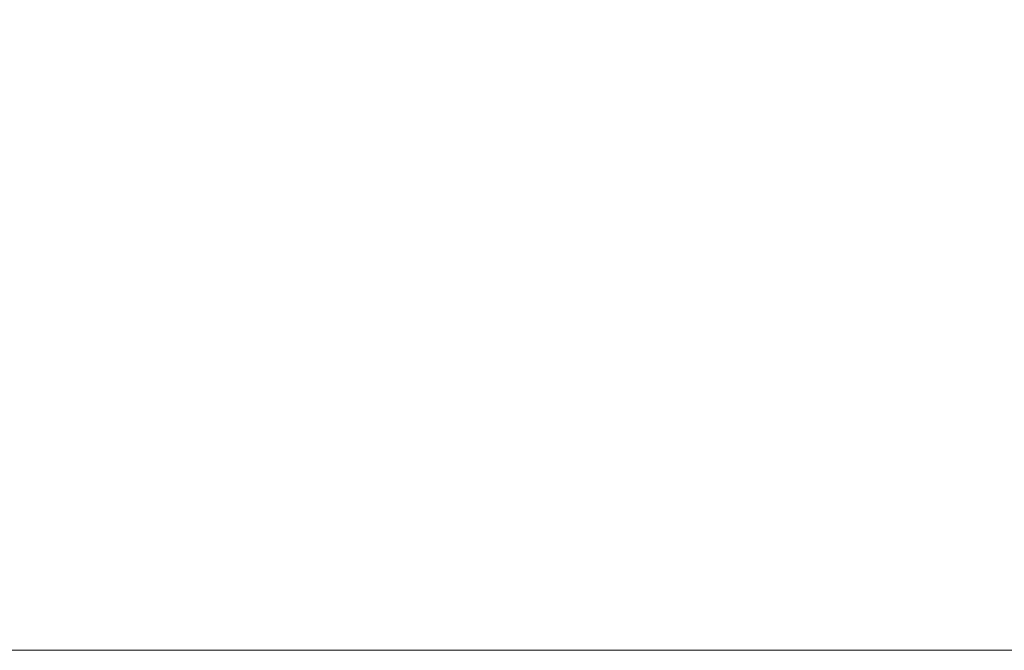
# Model space of a CAD drawing. Extents: x 0 to 956, y 0 to 252.
# Tile 2 of 17: x 72 to 216, y 0 to 92. Entities that reach past the tile are written whole.
import ezdxf

# ---------------------------------------------------------------- set-up
doc = ezdxf.new("R2010")
doc.units = 0
doc.header["$MEASUREMENT"] = 0
doc.layers.add('B_ANNO_NOPLOT', color=47, linetype='Continuous', lineweight=18, plot=False)
doc.layers.add('B_ANNO_TEXT', color=7, linetype='Continuous', lineweight=18)
doc.styles.add('Annotative', font='calibri.ttf', dxfattribs={"height": 0.0625})

# ---------------------------------------------------------------- blocks, each defined once
blk = doc.blocks.new('*U212')
at = {"layer": 'B_ANNO_NOPLOT', "flags": 128}
blk.add_lwpolyline([(0, 0), (0, 252.0001), (323.9278, 252.0001), (323.9278, 238.8553), (378.0002, 238.8553), (378.0002, 40.4996), (316.5709, 40.4996), (316.5709, 0)], close=True, dxfattribs=at)
at = {"layer": 'B_ANNO_TEXT', "style": 'Annotative'}
for tag, p in [('BN2', (248.5041, 219.9396)), ('BN3', (248.4941, 217.4338))]:
    blk.add_attdef(tag, p, '', height=1.5, dxfattribs=at)
blk.add_attdef('BN4', (248.3944, 207.5772), '', height=1.5, rotation=90, dxfattribs=at)
blk = doc.blocks.new('*U297')
at = {"layer": 'B_ANNO_NOPLOT', "flags": 128}
blk.add_lwpolyline([(0, 0), (0, 252.0001), (323.9278, 252.0001), (323.9278, 238.8553), (378.0002, 238.8553), (378.0002, 40.4996), (316.5709, 40.4996), (316.5709, 0)], close=True, dxfattribs=at)

msp = doc.modelspace()

# ---------------------------------------------------------------- block references
msp.add_blockref('*U212', (0, 0))

# ---------------------------------------------------------------- next in the draw order: block references
msp.add_blockref('*U297', (0, 0))

doc.saveas('drawing.dxf')
